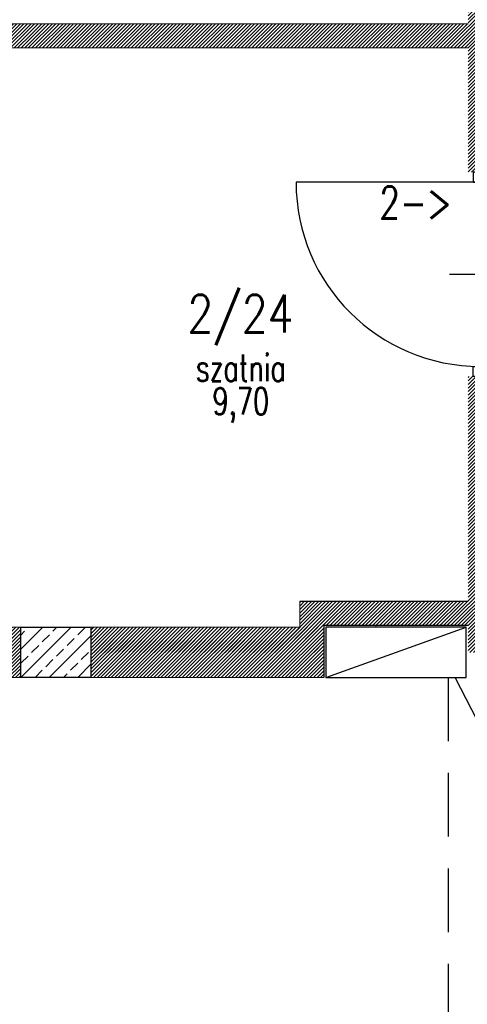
# Model space of a CAD drawing. Header units: inches. Extents: x 27484 to 71626, y -45113 to 39.
# Tile 197 of 256: x 33607 to 33830, y -23632 to -23141. Entities that reach past the tile are written whole.
import ezdxf
from ezdxf.enums import TextEntityAlignment as Align

# ---------------------------------------------------------------- set-up
doc = ezdxf.new("R2010")
doc.units = ezdxf.units.IN
doc.header["$LTSCALE"] = 50
doc.header["$MEASUREMENT"] = 0
doc.linetypes.add('DASHED2', pattern=[9.525, 6.35, -3.175])
for name, color, linetype in [('_sciany nowe', 5, 'Continuous'), ('_widok', 1, 'Continuous'), ('A-rdzenie zelbetowe', 6, 'Continuous'), ('B-IWE', 2, 'Continuous'), ('B-IWE-KAN', 7, 'Continuous'), ('OPISY', 7, 'Continuous'), ('R-MET-IWE', 2, 'Continuous'), ('R-MET-POM-OPIS', 7, 'Continuous'), ('R-MET-POM-OPIS-NR', 2, 'Continuous'), ('R-MET-POM-OPIS-POM', 7, 'Continuous'), ('rz_wentylacja', 10, 'Continuous'), ('S-DRZ-', 7, 'Continuous'), ('S-DRZ-O', 7, 'Continuous'), ('S-DRZ-SKRZYD', 5, 'Continuous'), ('S-DRZ-WEGAR', 7, 'Continuous')]:
    doc.layers.add(name, color=color, linetype=linetype)
for name, color, linetype, lineweight in [('A-PRZERYW', 7, 'DASHED2', 18), ('A-SCIANY', 5, 'Continuous', 18), ('A-ść. istn.', 8, 'Continuous', 0), ('R-MET-DRZ', 7, 'Continuous', 15), ('rz_zelbet', 200, 'Continuous', 20)]:
    doc.layers.add(name, color=color, linetype=linetype, lineweight=lineweight)
doc.styles.add('MET_POM', font='simplex.shx')
doc.styles.get("Standard").update_dxf_attribs({"font": 'romans.shx'})
pattern_1 = [(45, (31560.1443, -34930.5661), (-0.88388348, 0.88388348), [])]

# ---------------------------------------------------------------- blocks, each defined once
blk = doc.blocks.new('D90-L-DL')
at = {"layer": 'S-DRZ-'}
blk.add_arc((-45, 0), 90, 270, 0, dxfattribs=at)
at = {"layer": 'S-DRZ-O'}
blk.add_line((0, 15.12), (0, -15.12), dxfattribs=at)
at = {"layer": 'S-DRZ-SKRZYD'}
blk.add_line((-45, 0), (-45, -90), dxfattribs=at)
at = {"layer": 'S-DRZ-WEGAR'}
for points in [[(-50, -3.5), (-45, -3.5), (-45, 3.5), (-50, 3.5)], [(45, 3.5), (50, 3.5), (50, -3.5), (45, -3.5)]]:
    blk.add_lwpolyline(points, close=True, dxfattribs=at)
blk = doc.blocks.new('MPOM0239')
at = {"layer": 'R-MET-POM-OPIS', "style": 'MET_POM', "width": 0.7}
for tag, p in [('POS', (0, -0.225)), ('ARE', (0, -0.4898))]:
    blk.add_attdef(tag, text='', height=0.2, dxfattribs=at).set_placement(p, align=Align.CENTER)
at = {"layer": 'R-MET-POM-OPIS', "style": 'MET_POM', "width": 0.7, "flags": 1}
blk.add_attdef('UNI', (0.2464, -0.4898), '', height=0.2, dxfattribs=at)
at = {"layer": 'R-MET-POM-OPIS-NR', "style": 'MET_POM', "width": 0.8}
blk.add_attdef('NR', text='', height=0.2, dxfattribs=at).set_placement((-0.0028, 0.269), align=Align.CENTER)
at = {"layer": 'R-MET-POM-OPIS-POM', "style": 'MET_POM', "width": 0.7}
blk.add_attdef('POM', text='', height=0.2, dxfattribs=at).set_placement((0, 0.0223), align=Align.CENTER)
blk = doc.blocks.new('IWE0W')
at = {"layer": 'B-IWE-KAN'}
blk.add_lwpolyline([(0.854, 0.854, -1), (0.146, 0.146), (0.854, 0.854, 1), (0.146, 0.146)], format="xyb", dxfattribs=at)
blk = doc.blocks.new('IWE0W011')
at = {"layer": 'B-IWE'}
blk.add_lwpolyline([(0, 0), (25, 0), (25, 25), (0, 25), (0, 0)], dxfattribs=at)
at = {"xscale": 15, "yscale": 15, "zscale": 15}
blk.add_blockref('IWE0W', (5, 5), dxfattribs=at)
at = {"layer": 'R-MET-IWE', "width": 0.75}
blk.add_attdef('NR', text='', height=9.5, dxfattribs=at).set_placement((12.5, 37), align=Align.MIDDLE)

msp = doc.modelspace()

# ---------------------------------------------------------------- hatches: boundary and pattern name
at = {"layer": 'A-ść. istn.', "ltscale": 0.1}
h = msp.add_hatch(dxfattribs=at)
h.set_pattern_fill('ANSI31', color=256, scale=10)
h.set_pattern_definition(pattern_1)
h.paths.add_polyline_path([(33842.48246, -23116.96968), (34002.48246, -23116.96968), (34002.48246, -23208.96968), (33942.48246, -23208.96968), (33942.48246, -23216.96968), (34002.48246, -23216.96968), (34002.48246, -23219.96968), (34014.98246, -23219.96968), (34014.98246, -23115.96968), (34002.48246, -23115.96968), (34002.48246, -23104.96968), (33842.48246, -23104.96968), (33842.48246, -23004.96968), (33830.48246, -23004.96968), (33830.48246, -23142.96968), (33637.48246, -23142.96968), (33637.48246, -23154.96968), (33830.48246, -23154.96968), (33830.48246, -23216.96968), (33842.48246, -23216.96968)])
h.paths.add_polyline_path([(33624.98246, -23142.96968), (33612.48246, -23142.96968), (33612.48246, -23154.96968), (33624.98246, -23154.96968)])
h.paths.add_polyline_path([(33637.48246, -23142.96968), (33624.98246, -23142.96968), (33624.98246, -23154.96968), (33637.48246, -23154.96968)])
h = msp.add_hatch(dxfattribs=at)
h.set_pattern_fill('ANSI31', color=256, scale=10)
h.set_pattern_definition(pattern_1)
h.paths.add_polyline_path([(33612.48246, -23142.96968), (33490.98246, -23142.96968), (33490.98246, -23137.96968), (33478.98246, -23137.96968), (33478.98246, -23162.96968), (33490.98246, -23162.96968), (33490.98246, -23154.96968), (33612.48246, -23154.96968)])
h.paths.add_polyline_path([(33490.98246, -23264.96968), (33478.98246, -23264.96968), (33478.98246, -23443.96968), (33488.86472, -23443.96968), (33488.86472, -23456.46968), (33607.48246, -23456.46968), (33607.48246, -23443.96968), (33490.98246, -23443.96968)])
h.paths.add_polyline_path([(33607.48246, -23456.46968), (33488.86472, -23456.46968), (33488.86472, -23468.96968), (33607.48246, -23468.96968)])
h.paths.add_polyline_path([(33758.48246, -23456.46968), (33642.48246, -23456.46968), (33642.48246, -23468.96968), (33758.48246, -23468.96968)])
h.paths.add_polyline_path([(33758.48246, -23442.96968), (33830.48246, -23442.96968), (33830.48246, -23456.46968), (34014.98246, -23456.46968), (34014.98246, -23417.96968), (34002.48246, -23417.96968), (34002.48246, -23443.96968), (33842.48246, -23443.96968), (33842.48246, -23341.96968), (33847.48246, -23341.96968), (33847.48246, -23329.96968), (33842.48246, -23329.96968), (33842.48246, -23318.96968), (33830.48246, -23318.96968), (33830.48246, -23430.96968), (33746.48246, -23430.96968), (33746.48246, -23443.96968), (33642.48246, -23443.96968), (33642.48246, -23456.46968), (33758.48246, -23456.46968)])
h = msp.add_hatch(dxfattribs=at)
h.set_pattern_fill('ANSI31', color=256, scale=10)
h.set_pattern_definition(pattern_1)
h.paths.add_polyline_path([(34014.98246, -23270.96968), (34002.48246, -23270.96968), (34002.48246, -23272.23124), (34002.48246, -23294.35433), (34002.48246, -23314.96968), (34014.98246, -23314.96968)])
h.paths.add_polyline_path([(34027.48246, -23270.96968), (34014.98246, -23270.96968), (34014.98246, -23314.96968), (34027.48246, -23314.96968)])
h.paths.add_polyline_path([(34027.48246, -23314.96968), (34014.98246, -23314.96968), (34014.98246, -23319.96968, -0.198912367), (34020.28576, -23322.16638, -0.414213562), (34020.28576, -23332.77298, -0.198912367), (34014.98246, -23334.96968), (34014.98246, -23339.96968), (34027.48246, -23339.96968)])
h.paths.add_polyline_path([(34014.98246, -23314.96968), (34002.48246, -23314.96968), (34002.48246, -23319.96968), (34014.98246, -23319.96968)])
h.paths.add_polyline_path([(34014.98246, -23334.96968), (34002.48246, -23334.96968), (34002.48246, -23339.96968), (34014.98246, -23339.96968)])
h.paths.add_polyline_path([(34014.98246, -23340.96968), (34002.48246, -23340.96968), (34002.48246, -23365.96968), (34014.98246, -23365.96968), (34014.98246, -23360.96968, -0.198912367), (34009.67916, -23358.77298, -0.668178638), (34014.98246, -23345.96968)])
h.paths.add_polyline_path([(34027.48246, -23340.96968), (34014.98246, -23340.96968), (34014.98246, -23345.96968, -0.198912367), (34020.28576, -23348.16638, -0.668178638), (34014.98246, -23360.96968), (34014.98246, -23365.96968), (34027.48246, -23365.96968)])
h.paths.add_polyline_path([(34027.48246, -23366.96968), (34014.98246, -23366.96968), (34014.98246, -23371.96968, -0.198912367), (34020.28576, -23374.16638, -0.668178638), (34014.98246, -23386.96968), (34014.98246, -23391.96968), (34027.48246, -23391.96968)])
h.paths.add_polyline_path([(34014.98246, -23366.96968), (34002.48246, -23366.96968), (34002.48246, -23377.55655), (34002.48246, -23377.55655), (34002.48246, -23391.96968), (34014.98246, -23391.96968), (34014.98246, -23386.96968, -0.198912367), (34009.67916, -23384.77298, -0.668178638), (34014.98246, -23371.96968)])
h.paths.add_polyline_path([(34014.98246, -23391.96968), (34002.48246, -23391.96968), (34002.48246, -23443.96968), (33842.48246, -23443.96968), (33842.48246, -23341.96968), (33847.48246, -23341.96968), (33847.48246, -23329.96968), (33842.48246, -23329.96968), (33842.48246, -23318.96968), (33830.48246, -23318.96968), (33830.48246, -23430.96968), (33746.48246, -23430.96968), (33746.48246, -23443.96968), (33642.48246, -23443.96968), (33642.48246, -23456.46968), (33758.48246, -23456.46968), (33758.48246, -23442.96968), (33830.48246, -23442.96968), (33830.48246, -23456.46968), (34014.98246, -23456.46968)])
h.paths.add_polyline_path([(34027.48246, -23392.96968), (34014.98246, -23392.96968), (34014.98246, -23397.96968, -0.198912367), (34020.28576, -23400.16638, -0.668178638), (34014.98246, -23412.96968), (34014.98246, -23417.96968), (34027.48246, -23417.96968)])
at = {"layer": 'rz_zelbet', "ltscale": 0.1}
h = msp.add_hatch(dxfattribs=at)
h.set_pattern_fill('ANSI33', color=256, scale=40, style=0)
h.set_pattern_definition([(45, (340, 8897.096), (-7.0710678, 7.0710678), []), (45, (347.071, 8897.096), (-7.0710678, 7.0710678), [5, -2.5])])
h.paths.add_polyline_path([(33607.48246, -23443.96968), (33642.48246, -23443.96968), (33642.48246, -23468.96968), (33607.48246, -23468.96968)])

# ---------------------------------------------------------------- linework, layer by layer
at = {"layer": '_sciany nowe'}
for p, q in [((33746.48246, -23430.96968), (33830.48246, -23430.96968)), ((33758.48246, -23442.96968), (33830.48246, -23442.96968)), ((33758.48246, -23442.96968), (33758.48246, -23468.96968))]:
    msp.add_line(p, q, dxfattribs=at)
at = {"layer": '_widok'}
msp.add_line((33759.48246, -23468.96968), (33829.48246, -23443.96968), dxfattribs=at)
msp.add_lwpolyline([(33829.48246, -23443.96968), (33759.48246, -23443.96968), (33759.48246, -23468.96968), (33829.48246, -23468.96968)], close=True, dxfattribs=at)
at = {"layer": 'A-PRZERYW', "color": 2, "lineweight": -3, "ltscale": 0.1}
msp.add_line((33820.48246, -23468.96968), (33820.48246, -23641.96968), dxfattribs=at)
at = {"layer": 'A-rdzenie zelbetowe', "ltscale": 0.1}
msp.add_lwpolyline([(33607.48246, -23443.96968), (33642.48246, -23443.96968), (33642.48246, -23468.96968), (33607.48246, -23468.96968)], close=True, dxfattribs=at)
at = {"layer": 'A-SCIANY', "ltscale": 3}
for p, q in [((33490.98246, -23142.96968), (33830.48246, -23142.96968)), ((33490.98246, -23154.96968), (33830.48246, -23154.96968)), ((33746.48246, -23443.96968), (33746.48246, -23430.96968)), ((33490.98246, -23443.96968), (33746.48246, -23443.96968)), ((33758.48246, -23442.96968), (33758.48246, -23443.96968)), ((33784.48246, -23442.96968), (33784.48246, -23443.96968)), ((33758.48246, -23468.96968), (33467.48246, -23468.96968))]:
    msp.add_line(p, q, dxfattribs=at)
at = {"layer": 'OPISY'}
msp.add_lwpolyline([(33969.54493, -23528.353), (33854.48312, -23528.353), (33823.92664, -23468.96968)], dxfattribs=at)

# ---------------------------------------------------------------- block references
at = {"layer": 'R-MET-DRZ', "extrusion": (0, 0, -1), "xscale": -1.020000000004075, "yscale": 1.019999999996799, "zscale": -1.019999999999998, "rotation": 90}
msp.add_blockref('D90-L-DL', (-33836.48246, -23267.96968), dxfattribs=at)
at = {"layer": 'R-MET-POM-OPIS'}
ref = msp.add_blockref('MPOM0239', (33717.1343, -23322.80408), dxfattribs=dict(at, xscale=67.20000000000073, yscale=67.20000000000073, zscale=67.20000000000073))
ref.add_attrib('NR', '2/24', dxfattribs={"layer": 'R-MET-POM-OPIS-NR', "height": 18.816, "style": 'MET_POM', "width": 0.8}).set_placement((33716.94396, -23297.00783), align=Align.CENTER)
ref.add_attrib('ARE', '9,70', dxfattribs={"height": 13.44, "style": 'MET_POM', "width": 0.7}).set_placement((33717.1343, -23337.92231), align=Align.CENTER)
ref.add_attrib('POM', 'szatnia', dxfattribs={"layer": 'R-MET-POM-OPIS-POM', "height": 13.44, "style": 'MET_POM', "width": 0.7}).set_placement((33717.1343, -23321.30403), align=Align.CENTER)
at = {"layer": 'rz_wentylacja'}
ref = msp.add_blockref('IWE0W011', (34027.48246, -23219.96968), dxfattribs=dict(at, xscale=-1, rotation=90))
ref.add_attrib('NR', '2->', (33786.16579, -23240.13683), dxfattribs={"layer": 'R-MET-IWE', "height": 16, "width": 0.75})

doc.saveas('drawing.dxf')
